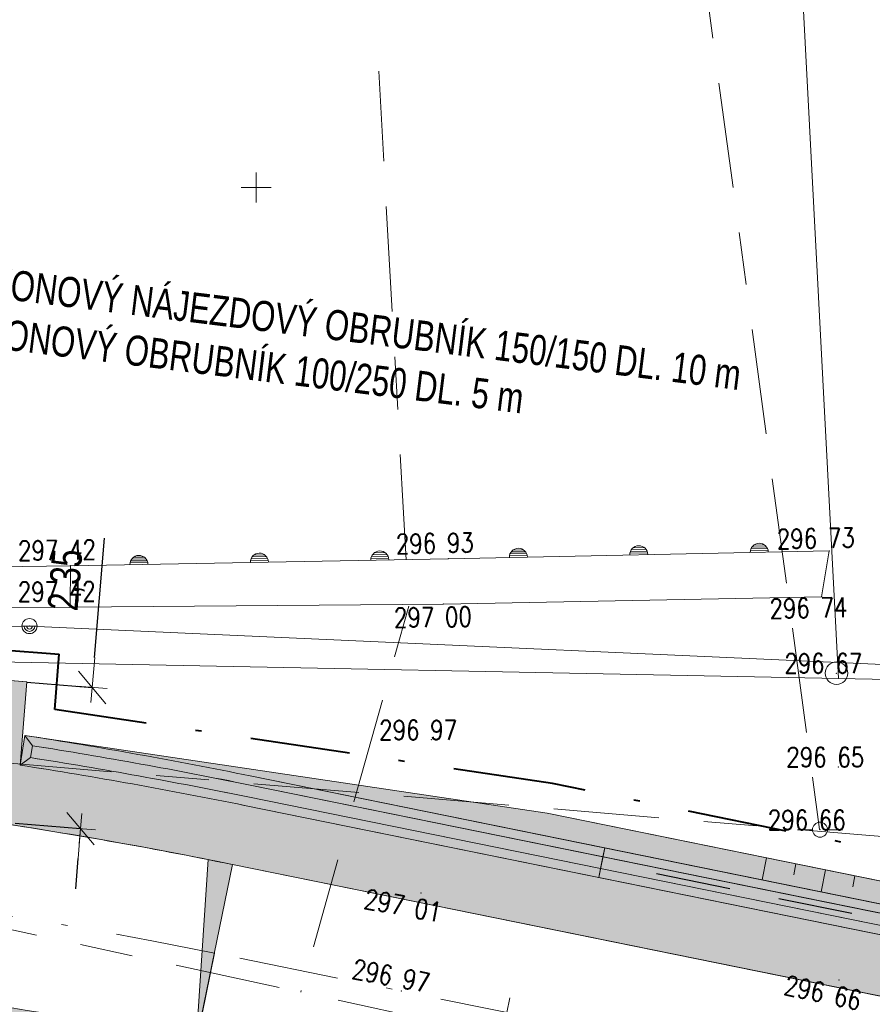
# Model space of a CAD drawing. Header units: metres. Extents: x -456831 to -456516, y -1111244 to -1111169.
# Tile 9 of 18: x -456729 to -456715, y -1111214 to -1111197. Entities that reach past the tile are written whole.
import ezdxf
from ezdxf.enums import TextEntityAlignment as Align

# ---------------------------------------------------------------- set-up
doc = ezdxf.new("R2010")
doc.units = ezdxf.units.M
doc.header["$MEASUREMENT"] = 0
for name, pattern in [('6.1622', [40, 3.5, -3, 7, -3, 3.5, 3.5, -3, 7, -3, 3.5]), ('6.2322', [40, 3.5, -3, 7, -4, 6, -3, 7, -3, 3.5]), ('DGN Style 2', [8.270769, 4.962461, -3.308308]), ('DGN Style 4', [13.241501, 6.616615, -3.308308, 0.008271, -3.308308])]:
    doc.linetypes.add(name, pattern=pattern)
doc.layers.get('0').update_dxf_attribs({"lineweight": 13})
for name, color, linetype, lineweight in [('BARVY_KOMUNIKACE', 254, 'Continuous', 0), ('BARVY_KRAJNICE', 101, 'Continuous', 0), ('BARVY_VSAK', 9, 'Continuous', 0), ('BARVY_ZAREZ', 31, 'Continuous', 0), ('HRANICE', 7, 'Continuous', 13), ('Hranice parcel', 9, 'Continuous', 13), ('HRANICE STAVENISTE', 136, 'DGN Style 4', 40), ('HRANICE_DRUH_POZEMKU', 7, 'Continuous', 13), ('HRANY NAVRH', 1, 'Continuous', 13), ('HRANY_ZAREZ', 30, 'Continuous', 13), ('IS_CEZ_NN_NADZ', 1, 'Continuous', 0), ('IS_SMVAK_KANAL_SPL_TRASA', 32, '6.2322', 0), ('IS_SMVAK_VODA_TRASA', 5, '6.1622', 0), ('KOMUNIKACE_CHODNIK', 7, 'Continuous', 13), ('KOTY', 1, 'Continuous', 13), ('KRAJNICE', 1, 'Continuous', 13), ('OSA', 1, 'DGN Style 4', 13), ('POPIS OBRUB', 1, 'Continuous', 13), ('SIT', 5, 'Continuous', 13), ('SITE_ELEKTRIKA', 7, 'Continuous', 13), ('SITE_VODOVOD', 7, 'Continuous', 13), ('SKLONOVNIK', 1, 'Continuous', 0), ('SKRYTE_BODY', 7, 'Continuous', 0), ('SRAFY ZAREZ', 30, 'Continuous', 13), ('STANIČENÍ', 1, 'Continuous', 13), ('TEREN', 7, 'Continuous', 13), ('VSAKOVACI_RYHA_POTRUBI', 32, 'DGN Style 2', 30), ('VYSKY', 34, 'Continuous', 0)]:
    doc.layers.add(name, color=color, linetype=linetype, lineweight=lineweight)
doc.styles.add('ARIAL', font='arial.ttf')
doc.styles.add('ROMANS', font='romans.shx')
doc.styles.add('Style-Arial', font='arial.ttf')
doc.styles.add('Style-Times New Roman', font='times.ttf')
doc.dimstyles.new('1 500', dxfattribs={"dimtxt": 1, "dimasz": 1, "dimexe": 0, "dimexo": 1, "dimgap": 0.5, "dimtad": 1, "dimzin": 0, "dimtxsty": 'Style-Times New Roman', "dimblk": 'KONCOVA ZNACKA KOTY_1.0', "dimcen": 0, "dimazin": 3, "dimtfac": 1, "dimtdec": 0, "dimtofl": 0, "dimtmove": 0, "dimatfit": 1, "dimldrblk": 'KONCOVA ZNACKA KOTY_1.0', "dimfxl": 0, "dimtolj": 1, "dimtzin": 0, "dimarcsym": 0})

# ---------------------------------------------------------------- blocks, each defined once
blk = doc.blocks.new('SIT')
at = {"color": 0, "linetype": 'ByBlock', "lineweight": -2}
for p, q in [((0, 1), (0, -1)), ((-1, 0), (1, 0))]:
    blk.add_line(p, q, dxfattribs=at)
blk = doc.blocks.new('MEZNIK')
at = {"color": 0, "linetype": 'ByBlock', "lineweight": -2}
blk.add_circle((0, 0), 0.75, dxfattribs=at)
blk.add_point((0, 0), dxfattribs=at)
blk = doc.blocks.new('SOUP_V')
at = {"color": 0, "linetype": 'ByBlock', "lineweight": -2}
for p, q in [((-0.5, 0), (-1.5, 0)), ((0.5, 0), (1.5, 0))]:
    blk.add_line(p, q, dxfattribs=at)
blk.add_circle((0, 0), 0.5, dxfattribs=at)
blk.add_point((0, 0), dxfattribs=at)
blk = doc.blocks.new('SLOUPB')
at = {"color": 0, "linetype": 'ByBlock', "lineweight": -2}
blk.add_line((-0.5, 0), (0.5, 0), dxfattribs=at)
blk.add_circle((0, 0), 0.5, dxfattribs=at)
for radius in [0.35, 0.2]:
    blk.add_arc((0, 0), radius, 180, 0, dxfattribs=at)
blk = doc.blocks.new('PLOTKOVO')
at = {"color": 0, "linetype": 'ByBlock', "lineweight": -2}
for p, q in [((0.12, -0.588), (0.12, 0.588)), ((0.24, -0.55), (0.24, 0.55)), ((0.36, -0.48), (0.36, 0.48)), ((0.48, -0.36), (0.48, 0.36))]:
    blk.add_line(p, q, dxfattribs=at)
blk.add_arc((0, 0), 0.6, 270, 90, dxfattribs=at)
blk = doc.blocks.new('KONCOVA ZNACKA KOTY_1.0')
blk.add_line((0, 0), (-1, 0))
at = {"layer": 'KOTY'}
for p, q in [((-0.5, -0.5), (0.5, 0.5)), ((0, -0.5), (0, 0.5)), ((-0.5, 0), (0.5, 0))]:
    blk.add_line(p, q, dxfattribs=at)
blk = doc.blocks.new('*D51')
at = {"layer": 'Defpoints', "color": 0, "linetype": 'Continuous', "lineweight": 13}
for p in [(-456729.307, -1111208.167), (-456729.501, -1111210.51), (-456727.916, -1111210.641)]:
    blk.add_point(p, dxfattribs=at)
at = {"layer": 'KOTY', "linetype": 'Continuous', "lineweight": -2}
for p, q in [((-456727.681, -1111207.8), (-456727.518, -1111205.823)), ((-456727.958, -1111211.139), (-456727.999, -1111211.638))]:
    blk.add_line(p, q, dxfattribs=at)
at = {"layer": 'KOTY', "color": 0, "linetype": 'ByBlock', "lineweight": -2}
for p, q in [((-456728.809, -1111208.208), (-456727.722, -1111208.298)), ((-456729.003, -1111210.551), (-456727.916, -1111210.641))]:
    blk.add_line(p, q, dxfattribs=at)
at = {"layer": 'KOTY', "linetype": 'Continuous', "lineweight": -2, "xscale": 0.5, "yscale": 0.5, "zscale": 0.5}
for p, rotation in [((-456727.722, -1111208.298), 265.2712630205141), ((-456727.916, -1111210.641), 85.2712630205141)]:
    blk.add_blockref('KONCOVA ZNACKA KOTY_1.0', p, dxfattribs=dict(at, rotation=rotation))
at = {"layer": 'KOTY', "color": 7, "linetype": 'Continuous', "insert": (-456728.128, -1111206.517), "char_height": 0.5, "attachment_point": 5, "rotation": 85.2713, "style": 'ARIAL'}
blk.add_mtext('\\A1;\\H1x;\\W0.75;2,35', dxfattribs=at)

msp = doc.modelspace()

# ---------------------------------------------------------------- hatches: boundary and pattern name
at = {"layer": 'BARVY_KRAJNICE', "ltscale": 0.25, "extrusion": (0, 0, -1)}
msp.add_hatch(color=256, dxfattribs=at).paths.add_polyline_path([(456705.537, -1111213.177, 0.069506), (456713.132, -1111212.708), (456725.196, -1111210.256, -0.011455), (456728.917, -1111209.588), (456728.809, -1111208.206), (456729.307, -1111208.167), (456729.478, -1111210.362), (456729.501, -1111210.51, 0.012791), (456725.395, -1111211.236), (456713.331, -1111213.687, -0.098325), (456702.229, -1111213.737), (456693.634, -1111212.07, 0.024809), (456668.942, -1111208.542), (456606.451, -1111202.756), (456606.611, -1111201.021), (456607.109, -1111201.067), (456606.995, -1111202.305), (456668.989, -1111208.044, -0.024809), (456693.729, -1111211.58), (456700.041, -1111212.804), (456700.378, -1111212.808), (456700.85, -1111212.815)])
at = {"layer": 'BARVY_KRAJNICE', "ltscale": 0.25}
for points in [[(-456728.917, -1111209.588), (-456728.839, -1111209.094), (-456728.714, -1111209.265), (-456728.745, -1111209.463)], [(-456725.097, -1111209.766, 0.011455), (-456728.839, -1111209.094), (-456728.714, -1111209.265, -0.011003), (-456725.127, -1111209.913), (-456719.241, -1111211.109), (-456719.211, -1111210.962)], [(-456725.127, -1111209.913, 0.011003), (-456728.714, -1111209.265), (-456728.745, -1111209.463, -0.011001), (-456725.166, -1111210.109), (-456719.281, -1111211.305), (-456719.241, -1111211.109)], [(-456725.196, -1111210.256), (-456719.311, -1111211.452), (-456719.281, -1111211.305), (-456725.166, -1111210.109, 0.011001), (-456728.745, -1111209.463), (-456728.917, -1111209.588, -0.011455)], [(-456714.028, -1111217.117, 0.01785), (-456711.775, -1111217.492), (-456710.815, -1111219.189), (-456710.269, -1111219.137), (-456711.463, -1111217.027, -0.019827), (-456713.928, -1111216.627), (-456725.993, -1111214.175, 0.052921), (-456742.489, -1111212.608), (-456768.919, -1111212.898), (-456768.917, -1111213.048), (-456768.882, -1111216.274), (-456768.382, -1111216.266), (-456768.403, -1111214.392), (-456768.408, -1111213.892), (-456742.478, -1111213.608, -0.052921), (-456726.192, -1111215.155), (-456718.085, -1111216.803), (-456717.641, -1111216.804), (-456715.534, -1111216.811)]]:
    msp.add_hatch(color=256, dxfattribs=at).paths.add_polyline_path(points)
at = {"layer": 'BARVY_VSAK', "ltscale": 0.25}
for points in [[(-456713.102, -1111212.561, 0.069506), (-456705.549, -1111213.027), (-456701.011, -1111212.677), (-456701.027, -1111212.477), (-456705.564, -1111212.828, -0.069506), (-456713.062, -1111212.365), (-456719.241, -1111211.109), (-456719.281, -1111211.305)], [(-456713.062, -1111212.365, 0.069506), (-456705.564, -1111212.828), (-456701.027, -1111212.477), (-456700.889, -1111212.316), (-456705.576, -1111212.678, -0.069506), (-456713.032, -1111212.218), (-456719.211, -1111210.962), (-456719.241, -1111211.109)], [(-456713.132, -1111212.708, 0.069506), (-456705.537, -1111213.177), (-456700.85, -1111212.815), (-456701.011, -1111212.677), (-456705.549, -1111213.027, -0.069506), (-456713.102, -1111212.561), (-456719.281, -1111211.305), (-456719.311, -1111211.452)]]:
    msp.add_hatch(color=256, dxfattribs=at).paths.add_polyline_path(points)
at = {"layer": 'BARVY_ZAREZ', "ltscale": 0.25, "extrusion": (0, 0, -1)}
msp.add_hatch(color=256, dxfattribs=at).paths.add_polyline_path([(456705.605, -1111212.305, 0.069506), (456712.958, -1111211.85), (456720.167, -1111210.385), (456728.839, -1111209.094, 0.011455), (456725.097, -1111209.766), (456713.032, -1111212.218, -0.069506), (456705.576, -1111212.678), (456700.889, -1111212.316), (456700.455, -1111211.81), (456701.687, -1111211.905)])
at = {"layer": 'SKLONOVNIK', "ltscale": 0.25}
msp.add_hatch(color=256, dxfattribs=at).paths.add_polyline_path([(-456725.797, -1111211.155), (-456725.993, -1111214.175), (-456725.395, -1111211.236, 0.001009)])

# ---------------------------------------------------------------- linework, layer by layer
at = {"layer": 'BARVY_KOMUNIKACE', "ltscale": 0.25, "flags": 128}
for points in [[(-456668.942, -1111208.542, 0.024809), (-456693.634, -1111212.07), (-456702.229, -1111213.737, -0.098325), (-456713.331, -1111213.687), (-456725.395, -1111211.236, 0.052921), (-456742.522, -1111209.608), (-456749.852, -1111209.688), (-456765.531, -1111209.861), (-456784.676, -1111210.071), (-456788.312, -1111210.111), (-456818.051, -1111210.437, -0.236038), (-456830.115, -1111204.571)], [(-456830.115, -1111213.556, 0.001344), (-456824.73, -1111213.511), (-456814.395, -1111213.397), (-456798.647, -1111213.224), (-456787.338, -1111213.1), (-456781.464, -1111213.036), (-456775.948, -1111212.975), (-456768.919, -1111212.898), (-456742.489, -1111212.608, -0.052921), (-456725.993, -1111214.175), (-456713.928, -1111216.627, 0.098325), (-456701.658, -1111216.682), (-456696.471, -1111215.677), (-456693.063, -1111215.016, -0.024809), (-456668.666, -1111211.529)]]:
    msp.add_lwpolyline(points, format="xyb", dxfattribs=at)
at = {"layer": 'BARVY_KRAJNICE', "ltscale": 0.25, "flags": 128}
for points in [[(-456705.537, -1111213.177, -0.069506), (-456713.132, -1111212.708), (-456725.196, -1111210.256, 0.011455), (-456728.917, -1111209.588), (-456728.809, -1111208.206), (-456729.307, -1111208.167), (-456729.478, -1111210.362), (-456729.501, -1111210.51, -0.012791), (-456725.395, -1111211.236), (-456713.331, -1111213.687, 0.098325), (-456702.229, -1111213.737), (-456693.634, -1111212.07, -0.024809), (-456668.942, -1111208.542), (-456606.451, -1111202.756), (-456606.611, -1111201.021), (-456607.109, -1111201.067), (-456606.995, -1111202.305), (-456668.989, -1111208.044, 0.024809), (-456693.729, -1111211.58), (-456700.041, -1111212.804), (-456700.378, -1111212.808), (-456700.85, -1111212.815)], [(-456725.097, -1111209.766, 0.011455), (-456728.839, -1111209.094), (-456728.714, -1111209.265, -0.011003), (-456725.127, -1111209.913), (-456719.241, -1111211.109), (-456719.211, -1111210.962)], [(-456725.127, -1111209.913, 0.011003), (-456728.714, -1111209.265), (-456728.745, -1111209.463, -0.011001), (-456725.166, -1111210.109), (-456719.281, -1111211.305), (-456719.241, -1111211.109)], [(-456725.196, -1111210.256), (-456719.311, -1111211.452), (-456719.281, -1111211.305), (-456725.166, -1111210.109, 0.011001), (-456728.745, -1111209.463), (-456728.917, -1111209.588, -0.011455)], [(-456714.028, -1111217.117, 0.01785), (-456711.775, -1111217.492), (-456710.815, -1111219.189), (-456710.269, -1111219.137), (-456711.463, -1111217.027, -0.019827), (-456713.928, -1111216.627), (-456725.993, -1111214.175, 0.052921), (-456742.489, -1111212.608), (-456768.919, -1111212.898), (-456768.917, -1111213.048), (-456768.882, -1111216.274), (-456768.382, -1111216.266), (-456768.403, -1111214.392), (-456768.408, -1111213.892), (-456742.478, -1111213.608, -0.052921), (-456726.192, -1111215.155), (-456718.085, -1111216.803), (-456717.641, -1111216.804), (-456715.534, -1111216.811)]]:
    msp.add_lwpolyline(points, format="xyb", close=True, dxfattribs=at)
msp.add_lwpolyline([(-456728.745, -1111209.463), (-456728.714, -1111209.265), (-456728.839, -1111209.094), (-456728.917, -1111209.588)], close=True, dxfattribs=at)
at = {"layer": 'BARVY_VSAK', "ltscale": 0.25, "flags": 128}
for points in [[(-456713.102, -1111212.561, 0.069506), (-456705.549, -1111213.027), (-456701.011, -1111212.677), (-456701.027, -1111212.477), (-456705.564, -1111212.828, -0.069506), (-456713.062, -1111212.365), (-456719.241, -1111211.109), (-456719.281, -1111211.305)], [(-456713.062, -1111212.365, 0.069506), (-456705.564, -1111212.828), (-456701.027, -1111212.477), (-456700.889, -1111212.316), (-456705.576, -1111212.678, -0.069506), (-456713.032, -1111212.218), (-456719.211, -1111210.962), (-456719.241, -1111211.109)], [(-456713.132, -1111212.708, 0.069506), (-456705.537, -1111213.177), (-456700.85, -1111212.815), (-456701.011, -1111212.677), (-456705.549, -1111213.027, -0.069506), (-456713.102, -1111212.561), (-456719.281, -1111211.305), (-456719.311, -1111211.452)]]:
    msp.add_lwpolyline(points, format="xyb", close=True, dxfattribs=at)
at = {"layer": 'BARVY_ZAREZ', "ltscale": 0.25, "flags": 128}
msp.add_lwpolyline([(-456705.605, -1111212.305, -0.069506), (-456712.958, -1111211.85), (-456720.167, -1111210.385), (-456728.839, -1111209.094, -0.011455), (-456725.097, -1111209.766), (-456713.032, -1111212.218, 0.069506), (-456705.576, -1111212.678), (-456700.889, -1111212.316), (-456700.455, -1111211.81), (-456701.687, -1111211.905)], format="xyb", close=True, dxfattribs=at)
at = {"layer": 'HRANICE', "ltscale": 0.25}
for p, q in [((-456721.809, -1111206.162), (-456715.484, -1111206.032)), ((-456728.083, -1111206.278), (-456721.809, -1111206.162)), ((-456730.09, -1111206.309), (-456728.083, -1111206.278))]:
    msp.add_line(p, q, dxfattribs=at)
at = {"layer": 'Hranice parcel', "ltscale": 0.25}
for p, q in [((-456717.305, -1111170.564), (-456715.33, -1111208.15)), ((-456715.33, -1111208.15), (-456735.38, -1111207.75))]:
    msp.add_line(p, q, dxfattribs=at)
at = {"layer": 'Hranice parcel', "ltscale": 0.25, "flags": 128}
msp.add_lwpolyline([(-456583.521, -1111170.564), (-456585.56, -1111199.07), (-456689.14, -1111208.67), (-456715.33, -1111208.15)], dxfattribs=at)
at = {"layer": 'HRANICE STAVENISTE', "ltscale": 0.25}
for p, q in [((-456729.29, -1111207.667), (-456728.271, -1111207.746)), ((-456728.343, -1111208.662), (-456728.271, -1111207.746)), ((-456720.081, -1111209.893), (-456728.343, -1111208.662)), ((-456712.858, -1111211.36), (-456720.081, -1111209.893))]:
    msp.add_line(p, q, dxfattribs=at)
at = {"layer": 'HRANICE_DRUH_POZEMKU', "ltscale": 0.25}
for p, q in [((-456715.611, -1111206.792), (-456715.484, -1111206.032)), ((-456721.89, -1111206.916), (-456715.611, -1111206.792)), ((-456728.089, -1111206.967), (-456721.89, -1111206.916))]:
    msp.add_line(p, q, dxfattribs=at)
at = {"layer": 'HRANY NAVRH', "ltscale": 0.25}
msp.add_line((-456713.331, -1111213.687), (-456725.395, -1111211.236), dxfattribs=at)
for radius in [81.5, 78.5]:
    msp.add_arc((-456741.627, -1111291.103), radius, 78.51209, 90.62929, dxfattribs=at)
at = {"layer": 'HRANY_ZAREZ', "ltscale": 0.25}
for p, q in [((-456720.167, -1111210.385), (-456728.839, -1111209.094)), ((-456712.958, -1111211.85), (-456720.167, -1111210.385))]:
    msp.add_line(p, q, dxfattribs=at)
at = {"layer": 'IS_CEZ_NN_NADZ', "ltscale": 0.25}
for points in [[(-456765.414, -1111207.429), (-456728.763, -1111207.28)], [(-456728.763, -1111207.28), (-456693.285, -1111208.872)]]:
    msp.add_lwpolyline(points, dxfattribs=at)
at = {"layer": 'IS_SMVAK_KANAL_SPL_TRASA', "ltscale": 0.25}
msp.add_line((-456736.835, -1111210.641), (-456707.689, -1111216.933), dxfattribs=at)
msp.add_lwpolyline([(-456723.211, -1111193.7), (-456722.466, -1111206.947), (-456724.26, -1111213.356)], dxfattribs=at)
at = {"layer": 'IS_SMVAK_VODA_TRASA', "ltscale": 0.25}
for points in [[(-456715.645, -1111210.657), (-456718.628, -1111188.544), (-456721.253, -1111188.486)], [(-456581.652, -1111200.39), (-456581.82, -1111200.42), (-456613.57, -1111203.17), (-456643.84, -1111205.94), (-456680.35, -1111208.96), (-456707.6, -1111211.36), (-456740.94, -1111208.56), (-456761.83, -1111208.9), (-456763.052, -1111208.842)]]:
    msp.add_lwpolyline(points, dxfattribs=at)
at = {"layer": 'KOMUNIKACE_CHODNIK', "ltscale": 0.25}
for p, q in [((-456728.089, -1111206.967), (-456728.083, -1111206.278)), ((-456729.215, -1111206.974), (-456728.089, -1111206.967))]:
    msp.add_line(p, q, dxfattribs=at)
at = {"layer": 'KRAJNICE', "ltscale": 0.25}
for p, q in [((-456729.307, -1111208.167), (-456728.809, -1111208.206)), ((-456728.917, -1111209.588), (-456728.809, -1111208.206)), ((-456728.917, -1111209.588), (-456728.839, -1111209.094)), ((-456713.032, -1111212.218), (-456725.097, -1111209.766)), ((-456713.132, -1111212.708), (-456725.196, -1111210.256))]:
    msp.add_line(p, q, dxfattribs=at)
at = {"layer": 'KRAJNICE', "lineweight": 0, "ltscale": 0.25}
for p, q in [((-456728.714, -1111209.265), (-456728.839, -1111209.094)), ((-456728.745, -1111209.463), (-456728.714, -1111209.265)), ((-456728.745, -1111209.463), (-456728.917, -1111209.588)), ((-456713.062, -1111212.365), (-456725.127, -1111209.913)), ((-456713.102, -1111212.561), (-456725.166, -1111210.109)), ((-456719.311, -1111211.452), (-456719.211, -1111210.962))]:
    msp.add_line(p, q, dxfattribs=at)
at = {"layer": 'KRAJNICE', "ltscale": 0.25}
for radius in [83, 82.5]:
    msp.add_arc((-456741.627, -1111291.103), radius, 78.51209, 81.13731, dxfattribs=at)
at = {"layer": 'KRAJNICE', "lineweight": 0, "ltscale": 0.25}
for radius, end in [(82.85, 81.03358), (82.65, 81.03333)]:
    msp.add_arc((-456741.627, -1111291.103), radius, 78.51209, end, dxfattribs=at)
at = {"layer": 'OSA', "ltscale": 0.25}
msp.add_line((-456713.63, -1111215.157), (-456725.694, -1111212.706), dxfattribs=at)
msp.add_arc((-456741.627, -1111291.103), 80, 78.51209, 90.62929, dxfattribs=at)
at = {"layer": 'SKLONOVNIK', "ltscale": 0.25, "flags": 128}
msp.add_lwpolyline([(-456725.797, -1111211.155), (-456725.993, -1111214.175), (-456725.395, -1111211.236, 0.001009)], format="xyb", close=True, dxfattribs=at)
at = {"layer": 'SKRYTE_BODY', "ltscale": 0.25}
for p in [(-456715.484, -1111206.032), (-456715.484, -1111206.032), (-456721.809, -1111206.162), (-456728.083, -1111206.278), (-456728.083, -1111206.278), (-456715.611, -1111206.792), (-456715.611, -1111206.792), (-456728.089, -1111206.967), (-456728.089, -1111206.967), (-456728.089, -1111206.967), (-456721.89, -1111206.916), (-456721.89, -1111206.916), (-456728.763, -1111207.28), (-456722.261, -1111211.71), (-456715.321, -1111213.154), (-456722.587, -1111213.337)]:
    msp.add_point(p, dxfattribs=at)
at = {"layer": 'SRAFY ZAREZ', "ltscale": 0.25}
for p, q in [((-456716.527, -1111211.125), (-456716.601, -1111211.492)), ((-456716.037, -1111211.225), (-456716.074, -1111211.408)), ((-456715.547, -1111211.324), (-456715.621, -1111211.691)), ((-456715.057, -1111211.424), (-456715.094, -1111211.607))]:
    msp.add_line(p, q, dxfattribs=at)
at = {"layer": 'STANIČENÍ', "flags": 128}
for points in [[(-456725.694, -1111212.706), (-456728.084, -1111224.465)], [(-456720.889, -1111213.937), (-456720.79, -1111213.447)]]:
    msp.add_lwpolyline(points, dxfattribs=at)
at = {"layer": 'TEREN', "ltscale": 0.25}
for p in [(-456722.091, -1111209.166), (-456715.332, -1111209.618)]:
    msp.add_point(p, dxfattribs=at)
at = {"layer": 'VSAKOVACI_RYHA_POTRUBI', "ltscale": 0.25}
msp.add_line((-456713.082, -1111212.463), (-456719.114, -1111211.237), dxfattribs=at)

# ---------------------------------------------------------------- block references
at = {"layer": 'HRANICE', "ltscale": 0.25, "xscale": 0.25, "yscale": 0.25, "zscale": 0.25}
for p, rotation in [((-456722.946, -1111206.183), 91.05922111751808), ((-456720.646, -1111206.138), 91.17745497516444), ((-456718.646, -1111206.097), 91.17745497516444), ((-456716.647, -1111206.056), 91.17745497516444), ((-456726.946, -1111206.257), 91.05922111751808), ((-456724.946, -1111206.22), 91.05922111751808)]:
    msp.add_blockref('PLOTKOVO', p, dxfattribs=dict(at, rotation=rotation))
msp.add_blockref('MEZNIK', (-456715.365, -1111208.062), dxfattribs=at)
at = {"layer": 'SIT', "ltscale": 0.25, "xscale": 0.25, "yscale": 0.25, "zscale": 0.25}
msp.add_blockref('SIT', (-456725, -1111200), dxfattribs=at)
at = {"layer": 'SITE_ELEKTRIKA', "ltscale": 0.25, "xscale": 0.25, "yscale": 0.25, "zscale": 0.25}
msp.add_blockref('SLOUPB', (-456728.763, -1111207.28), dxfattribs=at)
at = {"layer": 'SITE_VODOVOD', "ltscale": 0.25, "xscale": 0.25, "yscale": 0.25, "zscale": 0.25}
msp.add_blockref('SOUP_V', (-456715.638, -1111210.659), dxfattribs=at)

# ---------------------------------------------------------------- texts
at = {"layer": 'POPIS OBRUB', "style": 'Style-Arial', "width": 0.74}
for s, p in [('BETONOVÝ NÁJEZDOVÝ OBRUBNÍK 150/150 DL. 10 m', (-456730.067, -1111201.492)), ('BETONOVÝ OBRUBNÍK 100/250 DL. 5 m', (-456730.169, -1111202.315))]:
    msp.add_text(s, height=0.5, rotation=352.9426, dxfattribs=at).set_placement(p, align=Align.MIDDLE_LEFT)
at = {"layer": 'VYSKY', "style": 'ROMANS', "width": 0.8}
for s, rotation, p in [('296 93 ', 1.1183, (-456721.941, -1111206.065)), ('296 73 ', 1.1775, (-456715.615, -1111205.985)), ('297 42 ', 0.9721, (-456728.215, -1111206.18)), ('297 42 ', 0.4138, (-456728.22, -1111206.868)), ('296 74 ', 1.1314, (-456715.738, -1111207.139)), ('297 00 ', 0.8014, (-456721.974, -1111207.293)), ('297 01 ', 349.2252, (-456722.505, -1111212.096)), ('296 97 ', 349.0174, (-456722.705, -1111213.263)), ('296 66 ', 347.9333, (-456715.537, -1111213.542))]:
    msp.add_text(s, height=0.325, rotation=rotation, dxfattribs=at).set_placement(p, align=Align.CENTER)
for s, p in [('296 67 ', (-456715.495, -1111208.062)), ('296 97 ', (-456722.221, -1111209.166)), ('296 65 ', (-456715.462, -1111209.618)), ('296 66 ', (-456715.768, -1111210.659))]:
    msp.add_text(s, height=0.325, dxfattribs=at).set_placement(p, align=Align.CENTER)

# ---------------------------------------------------------------- dimensions: what is measured, and where the dimension line sits
at = {"layer": 'KOTY', "linetype": 'Continuous'}
dim = msp.add_linear_dim(base=(-456727.916, -1111210.641), p1=(-456729.307, -1111208.167), p2=(-456729.501, -1111210.51), angle=265.2713, text='\\H1x;\\W0.75;<>', dimstyle='1 500', override={"dimscale": 0, "dimtxt": 0.5, "dimasz": 0.5, "dimexo": 0.5, "dimgap": 0.25, "dimtxsty": 'ARIAL', "dimclrd": 256, "dimclrt": 7, "dimtdec": 2}, dxfattribs=at)
dim.commit()
dim.dimension.update_dxf_attribs({"geometry": '*D51', "text_midpoint": (-456727.579, -1111206.562), "dimtype": 160})

doc.saveas('drawing.dxf')
